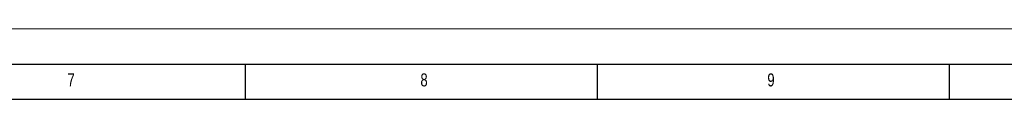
# Model space of a CAD drawing. Header units: millimetres. Extents: x 0 to 594, y 0 to 420.
# Tile 44 of 48: x 320 to 460, y 410 to 420. Entities that reach past the tile are written whole.
import ezdxf

# ---------------------------------------------------------------- set-up
doc = ezdxf.new("R2010")
doc.units = ezdxf.units.MM
doc.layers.add('FORMAT', color=7, linetype='Continuous')
doc.styles.add('SLDTEXTSTYLE0', font='TXT', dxfattribs={"width": 0.75})

msp = doc.modelspace()

# ---------------------------------------------------------------- linework, layer by layer
at = {"color": 7, "linetype": 'Continuous', "lineweight": 18}
msp.add_line((0, 420), (594, 420), dxfattribs=at)
at = {"layer": 'FORMAT'}
for p, q in [((15, 415), (589, 415)), ((352, 410), (352, 415)), ((402, 410), (402, 415)), ((452, 410), (452, 415)), ((20, 410), (584, 410))]:
    msp.add_line(p, q, dxfattribs=at)

# ---------------------------------------------------------------- texts
at = {"layer": 'FORMAT', "char_height": 1.852, "attachment_point": 1, "style": 'SLDTEXTSTYLE0'}
for s, insert in [('7', (326.699, 413.668)), ('8', (376.841, 413.668)), ('9', (426.132, 413.668))]:
    msp.add_mtext(s, dxfattribs=dict(at, insert=insert))

doc.saveas('drawing.dxf')
